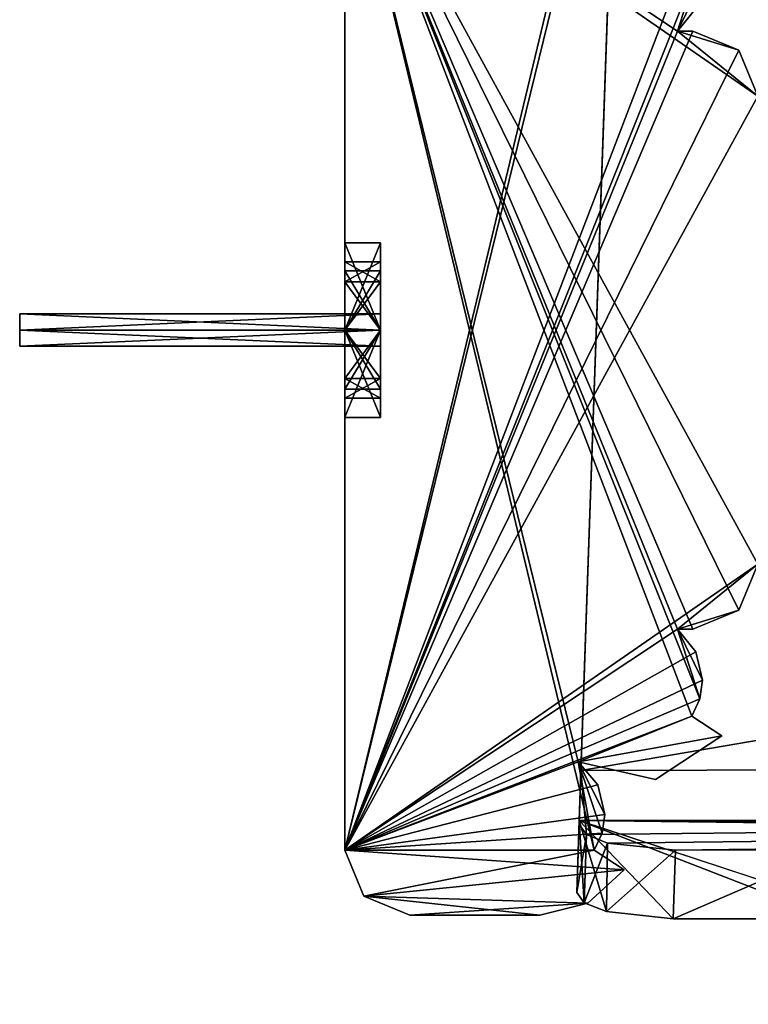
# Model space of a CAD drawing. Header units: millimetres. Extents: x -269 to 269, y -42 to 416.
# Tile 62 of 225: x -269 to -247, y 361 to 392. Entities that reach past the tile are written whole.
import ezdxf

# ---------------------------------------------------------------- set-up
doc = ezdxf.new("R2010")
doc.units = ezdxf.units.MM
doc.header["$LTSCALE"] = 65.185185
for name, color, linetype in [('3124', 7, 'CONTINUOUS'), ('3125', 7, 'CONTINUOUS'), ('3215', 7, 'CONTINUOUS'), ('3218', 7, 'CONTINUOUS'), ('3219', 7, 'CONTINUOUS'), ('3299', 7, 'CONTINUOUS'), ('3300', 7, 'CONTINUOUS'), ('695', 7, 'CONTINUOUS'), ('700', 7, 'CONTINUOUS'), ('701', 7, 'CONTINUOUS'), ('702', 7, 'CONTINUOUS'), ('720', 7, 'CONTINUOUS'), ('725', 7, 'CONTINUOUS'), ('726', 7, 'CONTINUOUS'), ('730', 7, 'CONTINUOUS'), ('731', 7, 'CONTINUOUS'), ('732', 7, 'CONTINUOUS'), ('733', 7, 'CONTINUOUS'), ('734', 7, 'CONTINUOUS'), ('735', 7, 'CONTINUOUS'), ('736', 7, 'CONTINUOUS'), ('737', 7, 'CONTINUOUS'), ('738', 7, 'CONTINUOUS'), ('739', 7, 'CONTINUOUS'), ('740', 7, 'CONTINUOUS'), ('741', 7, 'CONTINUOUS'), ('742', 7, 'CONTINUOUS'), ('743', 7, 'CONTINUOUS'), ('744', 7, 'CONTINUOUS'), ('745', 7, 'CONTINUOUS'), ('746', 7, 'CONTINUOUS'), ('747', 7, 'CONTINUOUS'), ('748', 7, 'CONTINUOUS'), ('749', 7, 'CONTINUOUS'), ('750', 7, 'CONTINUOUS'), ('751', 7, 'CONTINUOUS'), ('752', 7, 'CONTINUOUS'), ('753', 7, 'CONTINUOUS'), ('754', 7, 'CONTINUOUS'), ('755', 7, 'CONTINUOUS'), ('756', 7, 'CONTINUOUS'), ('757', 7, 'CONTINUOUS'), ('758', 7, 'CONTINUOUS')]:
    doc.layers.add(name, color=color, linetype=linetype)

msp = doc.modelspace()

# ---------------------------------------------------------------- linework, layer by layer
at = {"layer": '3124', "linetype": 'CONTINUOUS'}
for points in [[(-251.645, 364.38, -12.141), (-251.794, 366.908, -2.706), (-251.871, 364.693, -10.973), (-251.645, 364.38, -12.141)], [(-251.794, 366.908, -2.706), (241, 361.256, -23.802), (241, 363.081, -16.99), (-251.794, 366.908, -2.706)], [(241, 361.256, -23.802), (-251.794, 366.908, -2.706), (-241.898, 363.654, -14.849), (241, 361.256, -23.802)], [(251.794, 366.908, -2.706), (-251.794, 366.908, -2.706), (251.645, 364.38, -12.14), (251.794, 366.908, -2.706)], [(251.645, 364.38, -12.14), (-251.794, 366.908, -2.706), (250.993, 364.12, -13.112), (251.645, 364.38, -12.14)], [(250.993, 364.12, -13.112), (-251.794, 366.908, -2.706), (248.908, 363.889, -13.972), (250.993, 364.12, -13.112)], [(248.908, 363.889, -13.972), (-251.794, 366.908, -2.706), (243.99, 363.885, -13.99), (248.908, 363.889, -13.972)], [(243.99, 363.885, -13.99), (-251.794, 366.908, -2.706), (242.812, 363.819, -14.234), (243.99, 363.885, -13.99)], [(242.812, 363.819, -14.234), (-251.794, 366.908, -2.706), (241.855, 363.643, -14.892), (242.812, 363.819, -14.234)], [(241.855, 363.643, -14.892), (-251.794, 366.908, -2.706), (241, 363.081, -16.99), (241.855, 363.643, -14.892)], [(-241.898, 363.654, -14.849), (-251.794, 366.908, -2.706), (-243.99, 363.885, -13.99), (-241.898, 363.654, -14.849)], [(-243.99, 363.885, -13.99), (-251.794, 366.908, -2.706), (-248.908, 363.889, -13.972), (-243.99, 363.885, -13.99)], [(-248.908, 363.889, -13.972), (-251.794, 366.908, -2.706), (-250.949, 364.108, -13.155), (-248.908, 363.889, -13.972)], [(-250.949, 364.108, -13.155), (-251.794, 366.908, -2.706), (-251.645, 364.38, -12.141), (-250.949, 364.108, -13.155)]]:
    msp.add_3dface(points, dxfattribs=at)
at = {"layer": '3125', "linetype": 'CONTINUOUS'}
for points in [[(-251.794, 366.908, -2.706), (251.794, 366.908, -2.706), (-250.149, 414, -4.351), (-251.794, 366.908, -2.706)], [(251.794, 366.908, -2.706), (250.149, 414, -4.351), (-250.149, 414, -4.351), (251.794, 366.908, -2.706)]]:
    msp.add_3dface(points, dxfattribs=at)
at = {"layer": '3215', "linetype": 'CONTINUOUS'}
for points in [[(-250.237, 411.5, -6.291), (0, 411.5, -7.165), (-251.74, 368.446, -4.782), (-250.237, 411.5, -6.291)], [(0, 411.5, -7.165), (0, 369.114, -5.685), (-251.74, 368.446, -4.782), (0, 411.5, -7.165)]]:
    msp.add_3dface(points, dxfattribs=at)
at = {"layer": '3218', "linetype": 'CONTINUOUS'}
for points in [[(-251.74, 368.446, -4.782), (0, 369.114, -5.685), (-251.572, 366.475, -12.141), (-251.74, 368.446, -4.782)], [(-251.572, 366.475, -12.141), (0, 369.114, -5.685), (-250.92, 366.217, -13.112), (-251.572, 366.475, -12.141)], [(-250.92, 366.217, -13.112), (0, 369.114, -5.685), (-248.834, 365.994, -13.973), (-250.92, 366.217, -13.112)], [(-248.834, 365.994, -13.973), (0, 369.114, -5.685), (-243.99, 366.007, -13.99), (-248.834, 365.994, -13.973)], [(-251.798, 366.787, -10.973), (-251.74, 368.446, -4.782), (-251.572, 366.475, -12.141), (-251.798, 366.787, -10.973)]]:
    msp.add_3dface(points, dxfattribs=at)
at = {"layer": '3219', "linetype": 'CONTINUOUS'}
for points in [[(-251.794, 366.908, -2.706), (-250.149, 414, -4.351), (-251.74, 368.446, -4.782), (-251.794, 366.908, -2.706)], [(-250.149, 414, -4.351), (-250.237, 411.5, -6.291), (-251.74, 368.446, -4.782), (-250.149, 414, -4.351)], [(-251.794, 366.908, -2.706), (-251.74, 368.446, -4.782), (-251.798, 366.787, -10.973), (-251.794, 366.908, -2.706)], [(-251.871, 364.693, -10.973), (-251.794, 366.908, -2.706), (-251.798, 366.787, -10.973), (-251.871, 364.693, -10.973)]]:
    msp.add_3dface(points, dxfattribs=at)
at = {"layer": '3299', "linetype": 'CONTINUOUS'}
for points in [[(-243.99, 363.885, -13.99), (-248.908, 363.889, -13.972), (-243.99, 366.007, -13.99), (-243.99, 363.885, -13.99)], [(-248.908, 363.889, -13.972), (-248.834, 365.994, -13.973), (-243.99, 366.007, -13.99), (-248.908, 363.889, -13.972)]]:
    msp.add_3dface(points, dxfattribs=at)
at = {"layer": '3300', "linetype": 'CONTINUOUS'}
for points in [[(-251.871, 364.693, -10.973), (-251.798, 366.787, -10.973), (-251.572, 366.475, -12.141), (-251.871, 364.693, -10.973)], [(-251.645, 364.38, -12.141), (-251.871, 364.693, -10.973), (-251.572, 366.475, -12.141), (-251.645, 364.38, -12.141)], [(-251.645, 364.38, -12.141), (-251.572, 366.475, -12.141), (-250.92, 366.217, -13.112), (-251.645, 364.38, -12.141)], [(-250.949, 364.108, -13.155), (-251.645, 364.38, -12.141), (-250.92, 366.217, -13.112), (-250.949, 364.108, -13.155)], [(-250.949, 364.108, -13.155), (-250.92, 366.217, -13.112), (-248.834, 365.994, -13.973), (-250.949, 364.108, -13.155)], [(-248.908, 363.889, -13.972), (-250.949, 364.108, -13.155), (-248.834, 365.994, -13.973), (-248.908, 363.889, -13.972)]]:
    msp.add_3dface(points, dxfattribs=at)
at = {"layer": '695', "linetype": 'CONTINUOUS'}
for points in [[(-251.824, 395.283, -17), (-251.33, 398, -17), (-259, 366, -17), (-251.824, 395.283, -17)], [(-259, 366, -17), (-251.33, 398, -17), (-259, 398, -17), (-259, 366, -17)], [(-248.33, 393.876, -17), (-251.824, 395.283, -17), (-259, 366, -17), (-248.33, 393.876, -17)], [(-248.084, 393.35, -17), (-248.33, 393.876, -17), (-259, 366, -17), (-248.084, 393.35, -17)], [(-248.768, 391.2, -17), (-248.084, 393.35, -17), (-259, 366, -17), (-248.768, 391.2, -17)], [(-248, 392.776, -17), (-248.084, 393.35, -17), (-248.768, 391.2, -17), (-248, 392.776, -17)], [(-248.202, 391.899, -17), (-248, 392.776, -17), (-248.768, 391.2, -17), (-248.202, 391.899, -17)], [(-248.3, 391.2, -17), (-248.768, 391.2, -17), (-259, 366, -17), (-248.3, 391.2, -17)], [(-246.886, 390.614, -17), (-248.3, 391.2, -17), (-259, 366, -17), (-246.886, 390.614, -17)], [(-246.3, 389.2, -17), (-246.886, 390.614, -17), (-259, 366, -17), (-246.3, 389.2, -17)], [(-246.3, 374.8, -17), (-246.3, 389.2, -17), (-259, 366, -17), (-246.3, 374.8, -17)], [(-248.768, 372.8, -17), (-246.3, 374.8, -17), (-259, 366, -17), (-248.768, 372.8, -17)], [(-246.886, 373.386, -17), (-246.3, 374.8, -17), (-248.768, 372.8, -17), (-246.886, 373.386, -17)], [(-248.3, 372.8, -17), (-246.886, 373.386, -17), (-248.768, 372.8, -17), (-248.3, 372.8, -17)], [(-248.202, 372.101, -17), (-248.768, 372.8, -17), (-259, 366, -17), (-248.202, 372.101, -17)], [(-248, 371.224, -17), (-248.202, 372.101, -17), (-259, 366, -17), (-248, 371.224, -17)], [(-248.084, 370.65, -17), (-248, 371.224, -17), (-259, 366, -17), (-248.084, 370.65, -17)], [(-248.33, 370.124, -17), (-248.084, 370.65, -17), (-259, 366, -17), (-248.33, 370.124, -17)], [(-251.824, 368.717, -17), (-248.33, 370.124, -17), (-259, 366, -17), (-251.824, 368.717, -17)], [(-247.411, 369.519, -17), (-248.33, 370.124, -17), (-251.824, 368.717, -17), (-247.411, 369.519, -17)], [(-249.446, 368.174, -17), (-247.411, 369.519, -17), (-251.824, 368.717, -17), (-249.446, 368.174, -17)], [(-251.218, 368.007, -17), (-251.824, 368.717, -17), (-259, 366, -17), (-251.218, 368.007, -17)], [(-251, 367.1, -17), (-251.218, 368.007, -17), (-259, 366, -17), (-251, 367.1, -17)], [(-251.084, 366.526, -17), (-251, 367.1, -17), (-259, 366, -17), (-251.084, 366.526, -17)], [(-251.33, 366, -17), (-251.084, 366.526, -17), (-259, 366, -17), (-251.33, 366, -17)], [(-258.414, 364.586, -17), (-251.33, 366, -17), (-259, 366, -17), (-258.414, 364.586, -17)], [(-250.411, 365.395, -17), (-251.33, 366, -17), (-258.414, 364.586, -17), (-250.411, 365.395, -17)], [(-251.53, 364.371, -17), (-250.411, 365.395, -17), (-258.414, 364.586, -17), (-251.53, 364.371, -17)], [(-257, 364, -17), (-251.53, 364.371, -17), (-258.414, 364.586, -17), (-257, 364, -17)], [(-253, 364, -17), (-251.53, 364.371, -17), (-257, 364, -17), (-253, 364, -17)]]:
    msp.add_3dface(points, dxfattribs=at)
at = {"layer": '700', "linetype": 'CONTINUOUS'}
for points in [[(-248.202, 391.899, -17), (-248.768, 391.2, -17), (-248.202, 391.899, -317), (-248.202, 391.899, -17)], [(-248.768, 391.2, -17), (-248.768, 391.2, -317), (-248.202, 391.899, -317), (-248.768, 391.2, -17)]]:
    msp.add_3dface(points, dxfattribs=at)
at = {"layer": '701', "linetype": 'CONTINUOUS'}
for points in [[(-248.768, 391.2, -17), (-248.3, 391.2, -17), (-248.3, 391.2, -317), (-248.768, 391.2, -17)], [(-248.768, 391.2, -317), (-248.768, 391.2, -17), (-248.3, 391.2, -317), (-248.768, 391.2, -317)]]:
    msp.add_3dface(points, dxfattribs=at)
at = {"layer": '702', "linetype": 'CONTINUOUS'}
for points in [[(-248.3, 391.2, -17), (-246.886, 390.614, -17), (-248.3, 391.2, -317), (-248.3, 391.2, -17)], [(-248.3, 391.2, -317), (-246.886, 390.614, -17), (-246.886, 390.614, -317), (-248.3, 391.2, -317)], [(-246.886, 390.614, -17), (-246.3, 389.2, -17), (-246.886, 390.614, -317), (-246.886, 390.614, -17)], [(-246.3, 389.2, -17), (-246.3, 389.2, -317), (-246.886, 390.614, -317), (-246.3, 389.2, -17)]]:
    msp.add_3dface(points, dxfattribs=at)
at = {"layer": '720', "linetype": 'CONTINUOUS'}
for points in [[(-247.411, 369.519, -17), (-249.446, 368.174, -17), (-247.411, 369.519, -317), (-247.411, 369.519, -17)], [(-249.446, 368.174, -17), (-249.446, 368.174, -317), (-247.411, 369.519, -317), (-249.446, 368.174, -17)], [(-249.446, 368.174, -17), (-251.824, 368.717, -17), (-249.446, 368.174, -317), (-249.446, 368.174, -17)], [(-251.824, 368.717, -17), (-251.824, 368.717, -317), (-249.446, 368.174, -317), (-251.824, 368.717, -17)]]:
    msp.add_3dface(points, dxfattribs=at)
at = {"layer": '725', "linetype": 'CONTINUOUS'}
for points in [[(-248.202, 391.899, -317), (-248.768, 391.2, -317), (-259, 398, -317), (-248.202, 391.899, -317)], [(-248.768, 391.2, -317), (-246.3, 389.2, -317), (-259, 398, -317), (-248.768, 391.2, -317)], [(-246.3, 389.2, -317), (-246.3, 374.8, -317), (-259, 398, -317), (-246.3, 389.2, -317)], [(-259, 398, -317), (-246.3, 374.8, -317), (-246.886, 373.386, -317), (-259, 398, -317)], [(-259, 366, -317), (-259, 398, -317), (-251.33, 366, -317), (-259, 366, -317)], [(-251.33, 366, -317), (-259, 398, -317), (-251.824, 368.717, -317), (-251.33, 366, -317)], [(-251.824, 368.717, -317), (-259, 398, -317), (-248.33, 370.124, -317), (-251.824, 368.717, -317)], [(-248.33, 370.124, -317), (-259, 398, -317), (-248.084, 370.65, -317), (-248.33, 370.124, -317)], [(-248.084, 370.65, -317), (-259, 398, -317), (-248.768, 372.8, -317), (-248.084, 370.65, -317)], [(-248.768, 372.8, -317), (-259, 398, -317), (-248.3, 372.8, -317), (-248.768, 372.8, -317)], [(-248.3, 372.8, -317), (-259, 398, -317), (-246.886, 373.386, -317), (-248.3, 372.8, -317)], [(-248.768, 391.2, -317), (-248.3, 391.2, -317), (-246.886, 390.614, -317), (-248.768, 391.2, -317)], [(-246.3, 389.2, -317), (-248.768, 391.2, -317), (-246.886, 390.614, -317), (-246.3, 389.2, -317)], [(-248, 371.224, -317), (-248.084, 370.65, -317), (-248.768, 372.8, -317), (-248, 371.224, -317)], [(-248.202, 372.101, -317), (-248, 371.224, -317), (-248.768, 372.8, -317), (-248.202, 372.101, -317)], [(-247.411, 369.519, -317), (-251.824, 368.717, -317), (-248.33, 370.124, -317), (-247.411, 369.519, -317)], [(-249.446, 368.174, -317), (-251.824, 368.717, -317), (-247.411, 369.519, -317), (-249.446, 368.174, -317)], [(-251.084, 366.526, -317), (-251.33, 366, -317), (-251.824, 368.717, -317), (-251.084, 366.526, -317)], [(-251, 367.1, -317), (-251.084, 366.526, -317), (-251.824, 368.717, -317), (-251, 367.1, -317)], [(-251.218, 368.007, -317), (-251, 367.1, -317), (-251.824, 368.717, -317), (-251.218, 368.007, -317)], [(-258.414, 364.586, -317), (-259, 366, -317), (-250.411, 365.395, -317), (-258.414, 364.586, -317)], [(-250.411, 365.395, -317), (-259, 366, -317), (-251.33, 366, -317), (-250.411, 365.395, -317)], [(-251.53, 364.371, -317), (-258.414, 364.586, -317), (-250.411, 365.395, -317), (-251.53, 364.371, -317)], [(-257, 364, -317), (-258.414, 364.586, -317), (-253, 364, -317), (-257, 364, -317)], [(-253, 364, -317), (-258.414, 364.586, -317), (-251.53, 364.371, -317), (-253, 364, -317)]]:
    msp.add_3dface(points, dxfattribs=at)
at = {"layer": '726', "linetype": 'CONTINUOUS'}
for points in [[(-259, 366, -17), (-259, 398, -17), (-259, 383.82, -40.953), (-259, 366, -17)], [(-259, 398, -17), (-259, 398, -317), (-259, 383.82, -40.953), (-259, 398, -17)], [(-259, 398, -317), (-259, 366, -317), (-259, 379.9, -254), (-259, 398, -317)], [(-259, 384.684, -223.449), (-259, 398, -317), (-259, 384.685, -226.549), (-259, 384.684, -223.449)], [(-259, 398, -317), (-259, 384.684, -223.449), (-259, 382, -72.1), (-259, 398, -317)], [(-259, 384.685, -226.549), (-259, 398, -317), (-259, 382, -228.1), (-259, 384.685, -226.549)], [(-259, 382, -228.1), (-259, 398, -317), (-259, 384.1, -250), (-259, 382, -228.1)], [(-259, 383.82, -40.953), (-259, 398, -317), (-259, 383.818, -43.051), (-259, 383.82, -40.953)], [(-259, 383.818, -43.051), (-259, 398, -317), (-259, 384.684, -67.449), (-259, 383.818, -43.051)], [(-259, 384.684, -67.449), (-259, 398, -317), (-259, 384.685, -70.549), (-259, 384.684, -67.449)], [(-259, 384.685, -70.549), (-259, 398, -317), (-259, 382, -72.1), (-259, 384.685, -70.549)], [(-259, 384.1, -254), (-259, 398, -317), (-259, 383.485, -255.485), (-259, 384.1, -254)], [(-259, 398, -317), (-259, 384.1, -254), (-259, 384.1, -250), (-259, 398, -317)], [(-259, 383.485, -255.485), (-259, 398, -317), (-259, 382, -256.1), (-259, 383.485, -255.485)], [(-259, 382, -256.1), (-259, 398, -317), (-259, 380.515, -255.485), (-259, 382, -256.1)], [(-259, 380.515, -255.485), (-259, 398, -317), (-259, 379.9, -254), (-259, 380.515, -255.485)], [(-259, 384.684, -223.449), (-259, 382, -221.9), (-259, 382, -72.1), (-259, 384.684, -223.449)], [(-259, 382, -44.1), (-259, 383.818, -43.051), (-259, 384.684, -67.449), (-259, 382, -44.1)], [(-259, 382, -65.9), (-259, 382, -44.1), (-259, 384.684, -67.449), (-259, 382, -65.9)], [(-259, 383.485, -248.515), (-259, 382, -228.1), (-259, 384.1, -250), (-259, 383.485, -248.515)], [(-259, 382, -39.9), (-259, 366, -17), (-259, 383.82, -40.953), (-259, 382, -39.9)], [(-259, 382, -247.9), (-259, 382, -228.1), (-259, 383.485, -248.515), (-259, 382, -247.9)], [(-259, 366, -17), (-259, 382, -221.9), (-259, 379.315, -223.451), (-259, 366, -17)], [(-259, 382, -221.9), (-259, 366, -17), (-259, 379.316, -70.551), (-259, 382, -221.9)], [(-259, 366, -17), (-259, 382, -39.9), (-259, 380.182, -40.949), (-259, 366, -17)], [(-259, 366, -17), (-259, 380.18, -43.047), (-259, 382, -65.9), (-259, 366, -17)], [(-259, 366, -17), (-259, 382, -65.9), (-259, 379.315, -67.451), (-259, 366, -17)], [(-259, 382, -72.1), (-259, 382, -221.9), (-259, 379.316, -70.551), (-259, 382, -72.1)], [(-259, 379.316, -226.551), (-259, 382, -228.1), (-259, 382, -247.9), (-259, 379.316, -226.551)], [(-259, 380.515, -248.515), (-259, 379.316, -226.551), (-259, 382, -247.9), (-259, 380.515, -248.515)], [(-259, 380.18, -43.047), (-259, 382, -44.1), (-259, 382, -65.9), (-259, 380.18, -43.047)], [(-259, 366, -17), (-259, 379.316, -226.551), (-259, 380.515, -248.515), (-259, 366, -17)], [(-259, 379.9, -250), (-259, 366, -17), (-259, 380.515, -248.515), (-259, 379.9, -250)], [(-259, 380.18, -43.047), (-259, 366, -17), (-259, 380.182, -40.949), (-259, 380.18, -43.047)], [(-259, 366, -317), (-259, 366, -17), (-259, 379.9, -254), (-259, 366, -317)], [(-259, 379.9, -254), (-259, 366, -17), (-259, 379.9, -250), (-259, 379.9, -254)], [(-259, 379.316, -226.551), (-259, 366, -17), (-259, 379.315, -223.451), (-259, 379.316, -226.551)], [(-259, 379.316, -70.551), (-259, 366, -17), (-259, 379.315, -67.451), (-259, 379.316, -70.551)]]:
    msp.add_3dface(points, dxfattribs=at)
at = {"layer": '730', "linetype": 'CONTINUOUS'}
for points in [[(-258.414, 364.586, -17), (-259, 366, -17), (-258.414, 364.586, -317), (-258.414, 364.586, -17)], [(-259, 366, -17), (-259, 366, -317), (-258.414, 364.586, -317), (-259, 366, -17)], [(-257, 364, -17), (-258.414, 364.586, -17), (-257, 364, -317), (-257, 364, -17)], [(-258.414, 364.586, -17), (-258.414, 364.586, -317), (-257, 364, -317), (-258.414, 364.586, -17)]]:
    msp.add_3dface(points, dxfattribs=at)
at = {"layer": '731', "linetype": 'CONTINUOUS'}
for points in [[(-253, 364, -17), (-257, 364, -17), (-257, 364, -317), (-253, 364, -17)], [(-253, 364, -17), (-257, 364, -317), (-253, 364, -317), (-253, 364, -17)]]:
    msp.add_3dface(points, dxfattribs=at)
at = {"layer": '732', "linetype": 'CONTINUOUS'}
for points in [[(-250.411, 365.395, -17), (-251.53, 364.371, -17), (-250.411, 365.395, -317), (-250.411, 365.395, -17)], [(-251.53, 364.371, -17), (-251.53, 364.371, -317), (-250.411, 365.395, -317), (-251.53, 364.371, -17)], [(-251.53, 364.371, -17), (-253, 364, -17), (-251.53, 364.371, -317), (-251.53, 364.371, -17)], [(-253, 364, -17), (-253, 364, -317), (-251.53, 364.371, -317), (-253, 364, -17)]]:
    msp.add_3dface(points, dxfattribs=at)
at = {"layer": '733', "linetype": 'CONTINUOUS'}
for points in [[(-251.33, 366, -17), (-250.411, 365.395, -17), (-250.411, 365.395, -317), (-251.33, 366, -17)], [(-251.33, 366, -17), (-250.411, 365.395, -317), (-251.33, 366, -317), (-251.33, 366, -17)]]:
    msp.add_3dface(points, dxfattribs=at)
at = {"layer": '734', "linetype": 'CONTINUOUS'}
for points in [[(-251.824, 368.717, -17), (-251.218, 368.007, -17), (-251.824, 368.717, -317), (-251.824, 368.717, -17)], [(-251.218, 368.007, -17), (-251.218, 368.007, -317), (-251.824, 368.717, -317), (-251.218, 368.007, -17)], [(-251.218, 368.007, -17), (-251, 367.1, -17), (-251.218, 368.007, -317), (-251.218, 368.007, -17)], [(-251, 367.1, -17), (-251, 367.1, -317), (-251.218, 368.007, -317), (-251, 367.1, -17)], [(-251, 367.1, -17), (-251.084, 366.526, -17), (-251, 367.1, -317), (-251, 367.1, -17)], [(-251.084, 366.526, -17), (-251.084, 366.526, -317), (-251, 367.1, -317), (-251.084, 366.526, -17)], [(-251.084, 366.526, -17), (-251.33, 366, -17), (-251.084, 366.526, -317), (-251.084, 366.526, -17)], [(-251.33, 366, -17), (-251.33, 366, -317), (-251.084, 366.526, -317), (-251.33, 366, -17)]]:
    msp.add_3dface(points, dxfattribs=at)
at = {"layer": '735', "linetype": 'CONTINUOUS'}
for points in [[(-248.33, 370.124, -17), (-247.411, 369.519, -17), (-247.411, 369.519, -317), (-248.33, 370.124, -17)], [(-248.33, 370.124, -17), (-247.411, 369.519, -317), (-248.33, 370.124, -317), (-248.33, 370.124, -17)]]:
    msp.add_3dface(points, dxfattribs=at)
at = {"layer": '736', "linetype": 'CONTINUOUS'}
for points in [[(-248.768, 372.8, -17), (-248.202, 372.101, -17), (-248.768, 372.8, -317), (-248.768, 372.8, -17)], [(-248.202, 372.101, -17), (-248.202, 372.101, -317), (-248.768, 372.8, -317), (-248.202, 372.101, -17)], [(-248.202, 372.101, -17), (-248, 371.224, -17), (-248.202, 372.101, -317), (-248.202, 372.101, -17)], [(-248, 371.224, -17), (-248, 371.224, -317), (-248.202, 372.101, -317), (-248, 371.224, -17)], [(-248, 371.224, -17), (-248.084, 370.65, -17), (-248, 371.224, -317), (-248, 371.224, -17)], [(-248.084, 370.65, -17), (-248.084, 370.65, -317), (-248, 371.224, -317), (-248.084, 370.65, -17)], [(-248.084, 370.65, -17), (-248.33, 370.124, -17), (-248.084, 370.65, -317), (-248.084, 370.65, -17)], [(-248.33, 370.124, -17), (-248.33, 370.124, -317), (-248.084, 370.65, -317), (-248.33, 370.124, -17)]]:
    msp.add_3dface(points, dxfattribs=at)
at = {"layer": '737', "linetype": 'CONTINUOUS'}
for points in [[(-248.3, 372.8, -17), (-248.768, 372.8, -17), (-248.768, 372.8, -317), (-248.3, 372.8, -17)], [(-248.3, 372.8, -17), (-248.768, 372.8, -317), (-248.3, 372.8, -317), (-248.3, 372.8, -17)]]:
    msp.add_3dface(points, dxfattribs=at)
at = {"layer": '738', "linetype": 'CONTINUOUS'}
for points in [[(-246.3, 374.8, -17), (-246.886, 373.386, -17), (-246.3, 374.8, -317), (-246.3, 374.8, -17)], [(-246.3, 374.8, -317), (-246.886, 373.386, -17), (-246.886, 373.386, -317), (-246.3, 374.8, -317)], [(-246.886, 373.386, -17), (-248.3, 372.8, -17), (-246.886, 373.386, -317), (-246.886, 373.386, -17)], [(-248.3, 372.8, -17), (-248.3, 372.8, -317), (-246.886, 373.386, -317), (-248.3, 372.8, -17)]]:
    msp.add_3dface(points, dxfattribs=at)
at = {"layer": '739', "linetype": 'CONTINUOUS'}
for points in [[(-259, 384.684, -223.449), (-259, 384.685, -226.549), (-257.9, 384.685, -223.451), (-259, 384.684, -223.449)], [(-257.9, 382, -221.9), (-259, 384.684, -223.449), (-257.9, 384.685, -223.451), (-257.9, 382, -221.9)], [(-259, 384.685, -226.549), (-259, 382, -228.1), (-257.9, 384.684, -226.551), (-259, 384.685, -226.549)], [(-257.9, 384.685, -223.451), (-259, 384.685, -226.549), (-257.9, 384.684, -226.551), (-257.9, 384.685, -223.451)], [(-259, 382, -221.9), (-259, 384.684, -223.449), (-257.9, 382, -221.9), (-259, 382, -221.9)], [(-259, 382, -228.1), (-257.9, 382, -228.1), (-257.9, 384.684, -226.551), (-259, 382, -228.1)]]:
    msp.add_3dface(points, dxfattribs=at)
at = {"layer": '740', "linetype": 'CONTINUOUS'}
for points in [[(-257.9, 382, -221.9), (-257.9, 384.685, -223.451), (-257.9, 379.316, -223.449), (-257.9, 382, -221.9)], [(-257.9, 384.685, -223.451), (-257.9, 384.684, -226.551), (-257.9, 379.315, -226.549), (-257.9, 384.685, -223.451)], [(-257.9, 379.316, -223.449), (-257.9, 384.685, -223.451), (-257.9, 379.315, -226.549), (-257.9, 379.316, -223.449)], [(-257.9, 384.684, -226.551), (-257.9, 382, -228.1), (-257.9, 379.315, -226.549), (-257.9, 384.684, -226.551)]]:
    msp.add_3dface(points, dxfattribs=at)
at = {"layer": '741', "linetype": 'CONTINUOUS'}
for points in [[(-257.9, 383.82, -43.047), (-257.9, 382, -44.1), (-257.9, 380.182, -43.051), (-257.9, 383.82, -43.047)], [(-257.9, 383.818, -40.949), (-257.9, 383.82, -43.047), (-257.9, 382, -41.5), (-257.9, 383.818, -40.949)], [(-257.9, 383.82, -43.047), (-257.9, 380.182, -43.051), (-257.9, 382, -42.5), (-257.9, 383.82, -43.047)], [(-257.9, 383.82, -43.047), (-257.9, 382, -42.5), (-257.9, 382.5, -41.999), (-257.9, 383.82, -43.047)], [(-257.9, 382, -41.5), (-257.9, 383.82, -43.047), (-257.9, 382.5, -41.999), (-257.9, 382, -41.5)], [(-257.9, 382, -39.9), (-257.9, 383.818, -40.949), (-257.9, 380.18, -40.953), (-257.9, 382, -39.9)], [(-257.9, 380.18, -40.953), (-257.9, 383.818, -40.949), (-257.9, 382, -41.5), (-257.9, 380.18, -40.953)], [(-257.9, 380.182, -43.051), (-257.9, 380.18, -40.953), (-257.9, 382, -42.5), (-257.9, 380.182, -43.051)], [(-257.9, 382, -42.5), (-257.9, 380.18, -40.953), (-257.9, 381.5, -42.001), (-257.9, 382, -42.5)], [(-257.9, 381.5, -42.001), (-257.9, 380.18, -40.953), (-257.9, 382, -41.5), (-257.9, 381.5, -42.001)]]:
    msp.add_3dface(points, dxfattribs=at)
at = {"layer": '742', "linetype": 'CONTINUOUS'}
for points in [[(-257.9, 382, -65.9), (-257.9, 384.685, -67.451), (-257.9, 379.316, -67.449), (-257.9, 382, -65.9)], [(-257.9, 384.685, -67.451), (-257.9, 384.684, -70.551), (-257.9, 379.315, -70.549), (-257.9, 384.685, -67.451)], [(-257.9, 379.316, -67.449), (-257.9, 384.685, -67.451), (-257.9, 379.315, -70.549), (-257.9, 379.316, -67.449)], [(-257.9, 384.684, -70.551), (-257.9, 382, -72.1), (-257.9, 379.315, -70.549), (-257.9, 384.684, -70.551)]]:
    msp.add_3dface(points, dxfattribs=at)
at = {"layer": '743', "linetype": 'CONTINUOUS'}
for points in [[(-257.9, 379.9, -254), (-257.9, 384.1, -254), (-257.9, 383.485, -255.485), (-257.9, 379.9, -254)], [(-257.9, 384.1, -254), (-257.9, 379.9, -254), (-257.9, 382, -253.5), (-257.9, 384.1, -254)], [(-257.9, 384.1, -250), (-257.9, 384.1, -254), (-257.9, 379.9, -250), (-257.9, 384.1, -250)], [(-257.9, 379.9, -250), (-257.9, 384.1, -254), (-257.9, 382, -252.5), (-257.9, 379.9, -250)], [(-257.9, 384.1, -254), (-257.9, 382, -253.5), (-257.9, 382.5, -252.999), (-257.9, 384.1, -254)], [(-257.9, 382, -252.5), (-257.9, 384.1, -254), (-257.9, 382.5, -252.999), (-257.9, 382, -252.5)], [(-257.9, 383.485, -248.515), (-257.9, 384.1, -250), (-257.9, 380.515, -248.515), (-257.9, 383.485, -248.515)], [(-257.9, 380.515, -248.515), (-257.9, 384.1, -250), (-257.9, 379.9, -250), (-257.9, 380.515, -248.515)], [(-257.9, 382, -256.1), (-257.9, 380.515, -255.485), (-257.9, 383.485, -255.485), (-257.9, 382, -256.1)], [(-257.9, 380.515, -255.485), (-257.9, 379.9, -254), (-257.9, 383.485, -255.485), (-257.9, 380.515, -255.485)], [(-257.9, 382, -247.9), (-257.9, 383.485, -248.515), (-257.9, 380.515, -248.515), (-257.9, 382, -247.9)], [(-257.9, 382, -253.5), (-257.9, 379.9, -254), (-257.9, 381.5, -253.001), (-257.9, 382, -253.5)], [(-257.9, 381.5, -253.001), (-257.9, 379.9, -250), (-257.9, 382, -252.5), (-257.9, 381.5, -253.001)], [(-257.9, 379.9, -254), (-257.9, 379.9, -250), (-257.9, 381.5, -253.001), (-257.9, 379.9, -254)]]:
    msp.add_3dface(points, dxfattribs=at)
at = {"layer": '744', "linetype": 'CONTINUOUS'}
for points in [[(-259, 379.315, -223.451), (-259, 382, -221.9), (-257.9, 379.316, -223.449), (-259, 379.315, -223.451)], [(-259, 382, -221.9), (-257.9, 382, -221.9), (-257.9, 379.316, -223.449), (-259, 382, -221.9)], [(-259, 382, -228.1), (-259, 379.316, -226.551), (-257.9, 382, -228.1), (-259, 382, -228.1)], [(-257.9, 382, -228.1), (-259, 379.316, -226.551), (-257.9, 379.315, -226.549), (-257.9, 382, -228.1)], [(-259, 379.316, -226.551), (-259, 379.315, -223.451), (-257.9, 379.315, -226.549), (-259, 379.316, -226.551)], [(-259, 379.315, -223.451), (-257.9, 379.316, -223.449), (-257.9, 379.315, -226.549), (-259, 379.315, -223.451)]]:
    msp.add_3dface(points, dxfattribs=at)
at = {"layer": '745', "linetype": 'CONTINUOUS'}
for points in [[(-259, 382, -39.9), (-259, 383.82, -40.953), (-257.9, 382, -39.9), (-259, 382, -39.9)], [(-259, 383.82, -40.953), (-259, 383.818, -43.051), (-257.9, 383.82, -43.047), (-259, 383.82, -40.953)], [(-257.9, 382, -39.9), (-259, 383.82, -40.953), (-257.9, 383.818, -40.949), (-257.9, 382, -39.9)], [(-257.9, 383.818, -40.949), (-259, 383.82, -40.953), (-257.9, 383.82, -43.047), (-257.9, 383.818, -40.949)], [(-259, 383.818, -43.051), (-259, 382, -44.1), (-257.9, 383.82, -43.047), (-259, 383.818, -43.051)], [(-259, 382, -44.1), (-257.9, 382, -44.1), (-257.9, 383.82, -43.047), (-259, 382, -44.1)]]:
    msp.add_3dface(points, dxfattribs=at)
at = {"layer": '746', "linetype": 'CONTINUOUS'}
for points in [[(-259, 380.182, -40.949), (-259, 382, -39.9), (-257.9, 380.18, -40.953), (-259, 380.182, -40.949)], [(-259, 382, -39.9), (-257.9, 382, -39.9), (-257.9, 380.18, -40.953), (-259, 382, -39.9)], [(-259, 382, -44.1), (-259, 380.18, -43.047), (-257.9, 382, -44.1), (-259, 382, -44.1)], [(-257.9, 382, -44.1), (-259, 380.18, -43.047), (-257.9, 380.182, -43.051), (-257.9, 382, -44.1)], [(-259, 380.18, -43.047), (-259, 380.182, -40.949), (-257.9, 380.18, -40.953), (-259, 380.18, -43.047)], [(-259, 380.18, -43.047), (-257.9, 380.18, -40.953), (-257.9, 380.182, -43.051), (-259, 380.18, -43.047)]]:
    msp.add_3dface(points, dxfattribs=at)
at = {"layer": '747', "linetype": 'CONTINUOUS'}
for points in [[(-259, 384.684, -67.449), (-259, 384.685, -70.549), (-257.9, 384.685, -67.451), (-259, 384.684, -67.449)], [(-257.9, 382, -65.9), (-259, 384.684, -67.449), (-257.9, 384.685, -67.451), (-257.9, 382, -65.9)], [(-259, 384.685, -70.549), (-259, 382, -72.1), (-257.9, 384.684, -70.551), (-259, 384.685, -70.549)], [(-257.9, 384.685, -67.451), (-259, 384.685, -70.549), (-257.9, 384.684, -70.551), (-257.9, 384.685, -67.451)], [(-259, 382, -65.9), (-259, 384.684, -67.449), (-257.9, 382, -65.9), (-259, 382, -65.9)], [(-259, 382, -72.1), (-257.9, 382, -72.1), (-257.9, 384.684, -70.551), (-259, 382, -72.1)]]:
    msp.add_3dface(points, dxfattribs=at)
at = {"layer": '748', "linetype": 'CONTINUOUS'}
for points in [[(-259, 379.315, -67.451), (-259, 382, -65.9), (-257.9, 379.316, -67.449), (-259, 379.315, -67.451)], [(-259, 382, -65.9), (-257.9, 382, -65.9), (-257.9, 379.316, -67.449), (-259, 382, -65.9)], [(-259, 382, -72.1), (-259, 379.316, -70.551), (-257.9, 382, -72.1), (-259, 382, -72.1)], [(-257.9, 382, -72.1), (-259, 379.316, -70.551), (-257.9, 379.315, -70.549), (-257.9, 382, -72.1)], [(-259, 379.316, -70.551), (-259, 379.315, -67.451), (-257.9, 379.315, -70.549), (-259, 379.316, -70.551)], [(-259, 379.315, -67.451), (-257.9, 379.316, -67.449), (-257.9, 379.315, -70.549), (-259, 379.315, -67.451)]]:
    msp.add_3dface(points, dxfattribs=at)
at = {"layer": '749', "linetype": 'CONTINUOUS'}
for points in [[(-259, 384.1, -254), (-259, 383.485, -255.485), (-257.9, 384.1, -254), (-259, 384.1, -254)], [(-257.9, 384.1, -254), (-259, 383.485, -255.485), (-257.9, 383.485, -255.485), (-257.9, 384.1, -254)], [(-259, 383.485, -255.485), (-259, 382, -256.1), (-257.9, 383.485, -255.485), (-259, 383.485, -255.485)], [(-259, 382, -256.1), (-257.9, 382, -256.1), (-257.9, 383.485, -255.485), (-259, 382, -256.1)], [(-259, 382, -256.1), (-259, 380.515, -255.485), (-257.9, 382, -256.1), (-259, 382, -256.1)], [(-257.9, 382, -256.1), (-259, 380.515, -255.485), (-257.9, 380.515, -255.485), (-257.9, 382, -256.1)], [(-259, 380.515, -255.485), (-259, 379.9, -254), (-257.9, 380.515, -255.485), (-259, 380.515, -255.485)], [(-257.9, 380.515, -255.485), (-259, 379.9, -254), (-257.9, 379.9, -254), (-257.9, 380.515, -255.485)]]:
    msp.add_3dface(points, dxfattribs=at)
at = {"layer": '750', "linetype": 'CONTINUOUS'}
for points in [[(-259, 379.9, -254), (-259, 379.9, -250), (-257.9, 379.9, -254), (-259, 379.9, -254)], [(-257.9, 379.9, -254), (-259, 379.9, -250), (-257.9, 379.9, -250), (-257.9, 379.9, -254)]]:
    msp.add_3dface(points, dxfattribs=at)
at = {"layer": '751', "linetype": 'CONTINUOUS'}
for points in [[(-259, 383.485, -248.515), (-259, 384.1, -250), (-257.9, 383.485, -248.515), (-259, 383.485, -248.515)], [(-259, 384.1, -250), (-257.9, 384.1, -250), (-257.9, 383.485, -248.515), (-259, 384.1, -250)], [(-259, 382, -247.9), (-259, 383.485, -248.515), (-257.9, 382, -247.9), (-259, 382, -247.9)], [(-259, 383.485, -248.515), (-257.9, 383.485, -248.515), (-257.9, 382, -247.9), (-259, 383.485, -248.515)], [(-259, 380.515, -248.515), (-259, 382, -247.9), (-257.9, 380.515, -248.515), (-259, 380.515, -248.515)], [(-259, 382, -247.9), (-257.9, 382, -247.9), (-257.9, 380.515, -248.515), (-259, 382, -247.9)], [(-259, 379.9, -250), (-259, 380.515, -248.515), (-257.9, 379.9, -250), (-259, 379.9, -250)], [(-259, 380.515, -248.515), (-257.9, 380.515, -248.515), (-257.9, 379.9, -250), (-259, 380.515, -248.515)]]:
    msp.add_3dface(points, dxfattribs=at)
at = {"layer": '752', "linetype": 'CONTINUOUS'}
for points in [[(-259, 384.1, -250), (-259, 384.1, -254), (-257.9, 384.1, -250), (-259, 384.1, -250)], [(-259, 384.1, -254), (-257.9, 384.1, -254), (-257.9, 384.1, -250), (-259, 384.1, -254)]]:
    msp.add_3dface(points, dxfattribs=at)
at = {"layer": '753', "linetype": 'CONTINUOUS'}
for points in [[(-257.9, 382, -42.5), (-257.9, 381.5, -42.001), (-269, 382, -42.5), (-257.9, 382, -42.5)], [(-257.9, 381.5, -42.001), (-257.9, 382, -41.5), (-269, 381.5, -41.999), (-257.9, 381.5, -42.001)], [(-269, 382, -42.5), (-257.9, 381.5, -42.001), (-269, 381.5, -41.999), (-269, 382, -42.5)], [(-269, 381.5, -41.999), (-257.9, 382, -41.5), (-269, 382, -41.5), (-269, 381.5, -41.999)]]:
    msp.add_3dface(points, dxfattribs=at)
at = {"layer": '754', "linetype": 'CONTINUOUS'}
for points in [[(-257.9, 382.5, -41.999), (-257.9, 382, -42.5), (-269, 382.5, -42.001), (-257.9, 382.5, -41.999)], [(-257.9, 382, -42.5), (-269, 382, -42.5), (-269, 382.5, -42.001), (-257.9, 382, -42.5)], [(-257.9, 382, -41.5), (-257.9, 382.5, -41.999), (-269, 382, -41.5), (-257.9, 382, -41.5)], [(-269, 382, -41.5), (-257.9, 382.5, -41.999), (-269, 382.5, -42.001), (-269, 382, -41.5)]]:
    msp.add_3dface(points, dxfattribs=at)
at = {"layer": '755', "linetype": 'CONTINUOUS'}
for points in [[(-269, 382, -42.5), (-269, 381.5, -41.999), (-269, 382.5, -42.001), (-269, 382, -42.5)], [(-269, 381.5, -41.999), (-269, 382, -41.5), (-269, 382.5, -42.001), (-269, 381.5, -41.999)]]:
    msp.add_3dface(points, dxfattribs=at)
at = {"layer": '756', "linetype": 'CONTINUOUS'}
for points in [[(-269, 382, -253.5), (-269, 381.5, -252.999), (-269, 382.5, -253.001), (-269, 382, -253.5)], [(-269, 381.5, -252.999), (-269, 382, -252.5), (-269, 382.5, -253.001), (-269, 381.5, -252.999)]]:
    msp.add_3dface(points, dxfattribs=at)
at = {"layer": '757', "linetype": 'CONTINUOUS'}
for points in [[(-257.9, 382, -253.5), (-257.9, 381.5, -253.001), (-269, 382, -253.5), (-257.9, 382, -253.5)], [(-257.9, 381.5, -253.001), (-257.9, 382, -252.5), (-269, 381.5, -252.999), (-257.9, 381.5, -253.001)], [(-269, 382, -253.5), (-257.9, 381.5, -253.001), (-269, 381.5, -252.999), (-269, 382, -253.5)], [(-269, 381.5, -252.999), (-257.9, 382, -252.5), (-269, 382, -252.5), (-269, 381.5, -252.999)]]:
    msp.add_3dface(points, dxfattribs=at)
at = {"layer": '758', "linetype": 'CONTINUOUS'}
for points in [[(-257.9, 382.5, -252.999), (-257.9, 382, -253.5), (-269, 382.5, -253.001), (-257.9, 382.5, -252.999)], [(-257.9, 382, -253.5), (-269, 382, -253.5), (-269, 382.5, -253.001), (-257.9, 382, -253.5)], [(-257.9, 382, -252.5), (-257.9, 382.5, -252.999), (-269, 382, -252.5), (-257.9, 382, -252.5)], [(-269, 382, -252.5), (-257.9, 382.5, -252.999), (-269, 382.5, -253.001), (-269, 382, -252.5)]]:
    msp.add_3dface(points, dxfattribs=at)

doc.saveas('drawing.dxf')
